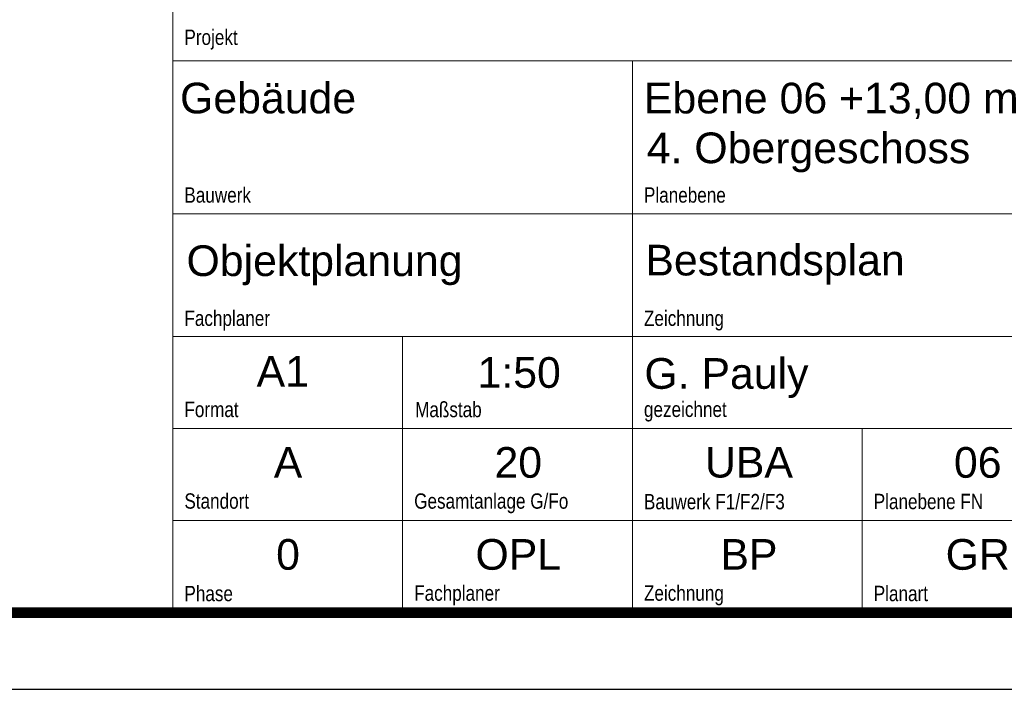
# Paper-space layout 'A3_1_100' of a CAD drawing. Extents: x -5 to 415, y -5 to 292.
# Tile 1 of 26: x 310 to 374, y -5 to 39. Entities that reach past the tile are written whole.
import ezdxf
from ezdxf.enums import TextEntityAlignment as Align

# ---------------------------------------------------------------- set-up
doc = ezdxf.new("R2010")
doc.units = 0
doc.layers.get('0').update_dxf_attribs({"lineweight": 0})
doc.layers.add('B_TXT_PLK_BLR', color=7, linetype='Continuous', lineweight=0)
doc.layers.add('B_TXT_PLK_GRD', color=7, linetype='Continuous', lineweight=0)
doc.styles.add('Arial', font='arial.ttf')
doc.styles.get("Standard").update_dxf_attribs({"font": 'dim.shx', "width": 0.8})

# ---------------------------------------------------------------- blocks, each defined once
blk = doc.blocks.new('MN PLANSTEMPEL')
blk.add_lwpolyline([(0, 54), (0, 123), (-135, 123), (-135, 54)], close=True)
at = {"layer": 'B_TXT_PLK_BLR', "linetype": 'Continuous', "lineweight": 0}
blk.add_lwpolyline([(-135, 54), (0, 54), (0, 0), (-135, 0)], close=True, dxfattribs=at)
at = {"layer": 'B_TXT_PLK_GRD'}
for p, q in [((0, 39), (-135, 39)), ((0, 27), (-135, 27)), ((-112.5, 27), (-112.5, 0)), ((0, 18), (-135, 18)), ((-67.5, 18), (-67.5, 0)), ((0, 9), (-135, 9))]:
    blk.add_line(p, q, dxfattribs=at)
blk.add_lwpolyline([(-90, 54), (-90, 27), (-90, 0)], dxfattribs=at)
at = {"insert": (-133.872, 55.087), "char_height": 1.5, "width": 22.5, "attachment_point": 7}
blk.add_mtext('{\\fArial|b0|i0|c0|p34;Projekt}', dxfattribs=at)
at = {"layer": 'B_TXT_PLK_BLR', "linetype": 'Continuous', "lineweight": 0, "style": 'Arial'}
for tag, p in [('PLANER1_001', (-133.823, 93.325)), ('PLANER2_001', (-133.735, 88.513)), ('PROJEKT1', (-133.723, 62.89)), ('BAUWERK1_001', (-134.298, 48.841)), ('PLANEBENE1_001', (-88.875, 48.84)), ('PHASE', (-43.62, 48.863)), ('PLANEBENE2_001', (-88.875, 44.023)), ('FACHPLANER', (-133.665, 32.93)), ('ZEICHNUNG', (-88.734, 32.986)), ('PLANART', (-43.558, 32.941)), ('GEZEICHNET', (-88.83, 21.898))]:
    blk.add_attdef(tag, p, '', height=3, dxfattribs=at)
for tag, p in [('FACHPLANER1', (-133.512, 82.1)), ('FACHPLANER2', (-133.512, 77.289)), ('PROJEKT2', (-133.512, 61.57)), ('BAUWERK2', (-134.074, 47.063))]:
    blk.add_attdef(tag, text='', height=3, dxfattribs=at).set_placement(p, align=Align.TOP_LEFT)
for tag, p in [('FORMAT', (-124.241, 23.609)), ('MASSTAB', (-101.09, 23.495)), ('DATUM', (-22.186, 23.493)), ('ZÄHLUNG', (-11.189, 15.005)), ('STANDORT', (-123.724, 14.696)), ('GESAMTANLAGE', (-101.179, 14.696)), ('BAUWERK', (-78.591, 14.696)), ('PLANEBENE', (-56.189, 14.696)), ('FELDRASTER', (-33.689, 14.696)), ('LPHASE', (-123.724, 5.696)), ('FACHPLANER', (-101.179, 5.696)), ('ZEICHNUNG', (-78.591, 5.696)), ('PLANART', (-56.189, 5.696)), ('STATUS', (-33.689, 5.696)), ('INDEX', (-11.189, 5.696))]:
    blk.add_attdef(tag, text='', height=3, dxfattribs=at).set_placement(p, align=Align.MIDDLE)
at = {"layer": 'B_TXT_PLK_GRD', "char_height": 1.5, "attachment_point": 7}
for s, insert, width in [('{\\fArial|b0|i0|c0|p34;Bauwerk}', (-133.872, 40.087), 22.5), ('{\\fArial|b0|i0|c0|p34;Planebene}', (-88.872, 40.087), 22.5), ('{\\fArial|b0|i0|c0|p34;Fachplaner}', (-133.872, 27.597), 22.5), ('{\\fArial|b0|i0|c0|p34;Zeichnung}', (-88.872, 27.597), 22.5), ('{\\fArial|b0|i0|c0|p34;Format^I}', (-133.872, 19.108), 21.3724), ('{\\fArial|b0|i0|c0|p34;Maßstab}', (-111.281, 19.101), 21.28098), ('{\\fArial|b0|i0|c0|p34;gezeichnet}', (-88.872, 18.689), 22.5), ('{\\fArial|b0|i0|c0|p34;Standort}', (-133.872, 10.148), 21.3724), ('{\\fArial|b0|i0|c0|p34;Bauwerk F1/F2/F3}', (-88.872, 10.087), 21.3724), ('{\\fArial|b0|i0|c0|p34;Planebene FN}', (-66.372, 10.102), 21.3724), ('{\\fArial|b0|i0|c0|p34;Gesamtanlage G/Fo}', (-111.372, 9.714), 21.3724), ('{\\fArial|b0|i0|c0|p34;Phase}', (-133.872, 1.099), 21.3724), ('{\\fArial|b0|i0|c0|p34;Fachplaner}', (-111.372, 0.707), 21.3724), ('{\\fArial|b0|i0|c0|p34;Zeichnung}', (-88.872, 0.707), 21.3724), ('{\\fArial|b0|i0|c0|p34;Planart}', (-66.372, 1.101), 21.3724)]:
    blk.add_mtext(s, dxfattribs=dict(at, insert=insert, width=width))

psp = doc.layouts.new('A3_1_100')

# ---------------------------------------------------------------- linework, layer by layer
at = {"layer": 'B_TXT_PLK_BLR', "lineweight": -3}
psp.add_lwpolyline([(-5.154, -4.944), (414.846, -4.944), (414.846, 292.056), (-5.154, 292.056)], close=True, dxfattribs=at)
at = {"layer": 'B_TXT_PLK_BLR', "lineweight": -3, "const_width": 0.7}
psp.add_lwpolyline([(409.846, 287.056), (11.882, 287.056), (11.882, 0.056), (409.846, 0.056)], close=True, dxfattribs=at)

# ---------------------------------------------------------------- block references
at = {"layer": 'B_TXT_PLK_BLR', "linetype": 'Continuous', "lineweight": 0}
ref = psp.add_blockref('MN PLANSTEMPEL', (409.846, 0.056), dxfattribs=dict(at, xscale=0.6666665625, yscale=0.6666665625, zscale=0.6666665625))
ref.add_attrib('BAUWERK1_001', 'Gebäude', (320.315, 32.617), dxfattribs={"linetype": 'Continuous', "lineweight": 0, "height": 2, "style": 'Arial'})
ref.add_attrib('PLANEBENE1_001', 'Ebene 06 +13,00 m', (350.596, 32.616), dxfattribs={"linetype": 'Continuous', "lineweight": 0, "height": 2, "style": 'Arial'})
ref.add_attrib('PLANEBENE2_001', '4. Obergeschoss', (350.782, 29.37), dxfattribs={"linetype": 'Continuous', "lineweight": 0, "height": 2, "style": 'Arial'})
ref.add_attrib('FACHPLANER', 'Objektplanung', (320.736, 22.01), dxfattribs={"linetype": 'Continuous', "lineweight": 0, "height": 2, "style": 'Arial'})
ref.add_attrib('ZEICHNUNG', 'Bestandsplan', (350.69, 22.047), dxfattribs={"linetype": 'Continuous', "lineweight": 0, "height": 2, "style": 'Arial'})
ref.add_attrib('FORMAT', 'A1', dxfattribs={"linetype": 'Continuous', "lineweight": 0, "height": 2, "style": 'Arial'}).set_placement((327.019, 15.796), align=Align.MIDDLE)
ref.add_attrib('MASSTAB', '1:50', dxfattribs={"linetype": 'Continuous', "lineweight": 0, "height": 2, "style": 'Arial'}).set_placement((342.453, 15.719), align=Align.MIDDLE)
ref.add_attrib('GEZEICHNET', 'G. Pauly', (350.627, 14.655), dxfattribs={"linetype": 'Continuous', "lineweight": 0, "height": 2, "style": 'Arial'})
ref.add_attrib('STANDORT', 'A', dxfattribs={"linetype": 'Continuous', "lineweight": 0, "height": 2, "style": 'Arial'}).set_placement((327.364, 9.854), align=Align.MIDDLE)
ref.add_attrib('GESAMTANLAGE', '20', dxfattribs={"linetype": 'Continuous', "lineweight": 0, "height": 2, "style": 'Arial'}).set_placement((342.394, 9.854), align=Align.MIDDLE)
ref.add_attrib('BAUWERK', 'UBA', dxfattribs={"linetype": 'Continuous', "lineweight": 0, "height": 2, "style": 'Arial'}).set_placement((357.452, 9.854), align=Align.MIDDLE)
ref.add_attrib('PLANEBENE', '06', dxfattribs={"linetype": 'Continuous', "lineweight": 0, "height": 2, "style": 'Arial'}).set_placement((372.387, 9.854), align=Align.MIDDLE)
ref.add_attrib('LPHASE', '0', dxfattribs={"linetype": 'Continuous', "lineweight": 0, "height": 2, "style": 'Arial'}).set_placement((327.364, 3.854), align=Align.MIDDLE)
ref.add_attrib('FACHPLANER', 'OPL', dxfattribs={"linetype": 'Continuous', "lineweight": 0, "height": 2, "style": 'Arial'}).set_placement((342.394, 3.854), align=Align.MIDDLE)
ref.add_attrib('ZEICHNUNG', 'BP', dxfattribs={"linetype": 'Continuous', "lineweight": 0, "height": 2, "style": 'Arial'}).set_placement((357.452, 3.854), align=Align.MIDDLE)
ref.add_attrib('PLANART', 'GR', dxfattribs={"linetype": 'Continuous', "lineweight": 0, "height": 2, "style": 'Arial'}).set_placement((372.387, 3.854), align=Align.MIDDLE)

doc.saveas('drawing.dxf')
